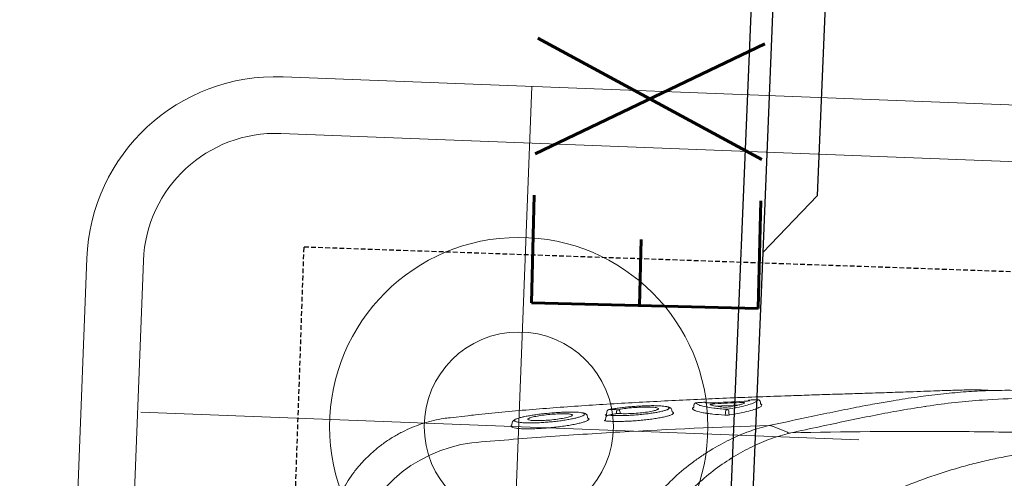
# Model space of a CAD drawing. Header units: millimetres. Extents: x 256680 to 410391, y -77299 to -22623.
# Tile 169 of 202: x 365371 to 365631, y -26248 to -26126. Entities that reach past the tile are written whole.
import ezdxf

# ---------------------------------------------------------------- set-up
doc = ezdxf.new("R2010")
doc.units = ezdxf.units.MM
doc.header["$LTSCALE"] = 2.5
doc.linetypes.add('11aa1PB-bd$0$11aa1PB-af$0$TRATTEGGIATA', pattern=[0.75, 0.5, -0.25])
for name, color, linetype, lineweight in [('CKD Equipments', 252, 'Continuous', 0), ('FURNITURES', 30, 'Continuous', 15), ('HATCH LIGHT', 250, 'Continuous', 0), ('K Equipment', 30, 'Continuous', 9), ('ROOM TEXT', 7, 'Continuous', 5)]:
    doc.layers.add(name, color=color, linetype=linetype, lineweight=lineweight)
doc.layers.add('Edges', color=7, linetype='Continuous')
doc.layers.add('FAINTEQUIP', color=253, linetype='Continuous')
doc.styles.add('MTEXT', font='romans.shx', dxfattribs={"width": 0.85})

# ---------------------------------------------------------------- blocks, each defined once
blk = doc.blocks.new('awreg')
at = {"layer": 'K Equipment'}
for p, q in [((60701.19, 14430.21, -7.42), (61051.19, 14430.24, -7.42)), ((60701.19, 14415.21, -7.42), (61051.19, 14415.24, -7.42)), ((60741.2, 14224.36, -7.42), (60741.19, 14414.36, -7.42)), ((60651.19, 14380.2, -7.42), (60651.22, 13980.2, -7.42)), ((60666.19, 14380.21, -7.42), (60666.22, 13980.21, -7.42)), ((60651.19, 14314.35, -7.42), (60841.19, 14314.37, -7.42))]:
    blk.add_line(p, q, dxfattribs=at)
for radius in [50, 25]:
    blk.add_circle((60741.19, 14314.36, -7.42), radius, dxfattribs=at)
for radius in [50, 35]:
    blk.add_arc((60701.19, 14380.21, -7.42), radius, 90.004, 180.004, dxfattribs=at)
blk = doc.blocks.new('G$C62143A14')
at = {"linetype": 'Continuous', "lineweight": 0}
for p, q in [((293.32, 389.13), (293.32, 389.13)), ((293.99, 384.45), (293.33, 389.13)), ((291.52, 372.86), (291.75, 373.03)), ((291.75, 373.03), (291.89, 372.94)), ((292.68, 372.68), (292.07, 372.73)), ((294.69, 352.82), (294.55, 352.56)), ((294.69, 352.82), (295.04, 352.87)), ((295.02, 347.96), (294.44, 348.02)), ((295.57, 347.57), (295.56, 347.78)), ((295.62, 347.42), (295.63, 347.34)), ((296.51, 347.79), (295.72, 347.85)), ((297.11, 347.26), (297.12, 347.17)), ((297.14, 330.54), (297.51, 330.6)), ((299.19, 324.84), (298.65, 324.89)), ((299.65, 313.02), (299.11, 319.03)), ((300.25, 307.25), (300.6, 307.28)), ((299.93, 306.87), (299.54, 307.1))]:
    blk.add_line(p, q, dxfattribs=at)
at = {"linetype": 'Continuous', "lineweight": 0, "flags": 128}
for points in [[(297.14, 316.41), (297.53, 316.42), (297.75, 316.42)], [(297.76, 315.55), (297.54, 315.55), (297.25, 315.55)], [(294.35, 303.89), (293.65, 301.9), (292.93, 299.88)], [(294.36, 303.9), (294.36, 303.9), (294.36, 303.9)]]:
    blk.add_lwpolyline(points, dxfattribs=at)
at = {"linetype": 'Continuous', "lineweight": 0}
for centre, radius, start, end in [((249.74, 376.79), 37.74, 9.6758, 79.5449), ((294.94, 347.26), 0.7, 12.661, 83.5815), ((296.43, 347.09), 0.7, 13.9483, 83.5267), ((296.58, 344.61), 0.647, 25.9821, 94.7257), ((296.48, 344.98), 0.693, 275.2747, 353.0745), ((298.68, 325.23), 0.348, 185.1947, 265.5072), ((299.12, 324.15), 0.697, 5.1574, 85.494), ((299.33, 321.9), 0.695, 318.7848, 5.7695), ((297.12, 316.75), 0.335, 206.4693, 272.844), ((297.27, 315.2), 0.351, 93.7086, 162.6713), ((297.78, 315.75), 0.67, 26.2861, 92.8593), ((297.71, 316.25), 0.701, 273.6779, 342.8405), ((300.37, 310.04), 0.693, 4.1684, 50.6673), ((300.28, 306.9), 0.349, 95.7954, 184.7427), ((300.53, 307.98), 0.698, 275.8053, 4.7892)]:
    blk.add_arc(centre, radius, start, end, dxfattribs=at)
for points, knots in [([(293.34, 389.13), (293.26, 389.7), (293.04, 391.17), (292.46, 393.48), (291.65, 396.06), (290.65, 398.57), (289.42, 401.09), (287.96, 403.58), (286.27, 406.01), (284.41, 408.27), (282.41, 410.34), (280.28, 412.24), (278.04, 413.94), (275.7, 415.46), (273.28, 416.78), (270.8, 417.9), (268.28, 418.84), (265.73, 419.56), (263.98, 419.98), (263.07, 420.1), (263.03, 420.11)], [0, 0, 0, 0, 0.037673, 0.095878, 0.154189, 0.212585, 0.271048, 0.33568, 0.39959, 0.46265, 0.524915, 0.586431, 0.647228, 0.707328, 0.766741, 0.825471, 0.883514, 0.940856, 0.997479, 1, 1, 1, 1]), ([(286.94, 383.13), (287.76, 376.65), (288.53, 370.15), (289.98, 357.15), (290.66, 350.64), (292.54, 331.08), (293.61, 318), (294.49, 304.89)], [0, 0, 0, 0, 0.25, 0.25, 0.5, 0.5, 1, 1, 1, 1]), ([(306.03, 246.53), (306.05, 246.74), (306.1, 247.44), (306.09, 249.1), (306.02, 251.41), (305.91, 253.61), (305.79, 255.51), (305.64, 257.64), (305.45, 260.19), (305.22, 263.27), (304.97, 266.57), (304.74, 269.7), (304.53, 272.52), (304.32, 275.47), (304.06, 279.2), (303.74, 283.72), (303.37, 289.07), (302.98, 294.49), (302.53, 300.72), (302.02, 307.68), (301.42, 315.36), (300.79, 323.06), (300.12, 330.75), (299.43, 338.41), (298.7, 346.04), (297.93, 353.61), (297.11, 361.08), (296.25, 368.42), (295.34, 375.55), (294.6, 380.92), (294.16, 383.8), (294.06, 384.46)], [0, 0, 0, 0, 0.00345, 0.046619, 0.089766, 0.112425, 0.13508, 0.158154, 0.181221, 0.209069, 0.237397, 0.25624, 0.275086, 0.294404, 0.313726, 0.346115, 0.37852, 0.411676, 0.44484, 0.491581, 0.538367, 0.585123, 0.633242, 0.681401, 0.729516, 0.779903, 0.830337, 0.880732, 0.93264, 0.98459, 1, 1, 1, 1]), ([(294.16, 352.6), (294.11, 352.65), (293.98, 352.78), (293.73, 353.31), (293.42, 354.15), (293.09, 355.26), (292.77, 356.58), (292.44, 358.09), (292.14, 359.73), (291.87, 361.47), (291.63, 363.23), (291.44, 364.97), (291.29, 366.64), (291.2, 368.2), (291.16, 369.59), (291.18, 370.78), (291.24, 371.74), (291.35, 372.47), (291.46, 372.73), (291.52, 372.86)], [0, 0, 0, 0, 0.033748, 0.0943765, 0.1550059, 0.2164046, 0.2778011, 0.3394988, 0.401186, 0.4625018, 0.5238027, 0.5842501, 0.6446877, 0.7043114, 0.7639324, 0.8229043, 0.8818778, 0.9409376, 1, 1, 1, 1]), ([(291.89, 372.94), (291.91, 372.94), (291.96, 372.91), (292.02, 372.8), (292.06, 372.73)], [0, 0, 0, 0, 0.362557, 1, 1, 1, 1]), ([(293.71, 371.53), (293.63, 371.79), (293.53, 372.04), (293.36, 372.27), (293.05, 372.57), (292.8, 372.64), (292.68, 372.68)], [0, 0, 0, 0, 0.040319, 0.556981, 0.79767, 1, 1, 1, 1]), ([(292.91, 371.44), (292.88, 371.3), (292.81, 370.96), (292.76, 370.16), (292.74, 369.11), (292.77, 367.89), (292.85, 366.53), (292.97, 365.07), (293.13, 363.56), (293.33, 362.02), (293.56, 360.51), (293.82, 359.04), (294.1, 357.68), (294.39, 356.46), (294.69, 355.42), (294.95, 354.63), (295.11, 354.31), (295.18, 354.18)], [0, 0, 0, 0, 0.051259, 0.120283, 0.188472, 0.25666, 0.324296, 0.39193, 0.459615, 0.527293, 0.595995, 0.664696, 0.734631, 0.804571, 0.875351, 0.946131, 1, 1, 1, 1]), ([(293.27, 372.08), (293.21, 372.06), (293.08, 372.03), (292.98, 371.77), (292.93, 371.56), (292.92, 371.5), (292.91, 371.44)], [0, 0, 0, 0, 0.435282, 0.87053, 0.887642, 1, 1, 1, 1]), ([(293.7, 371.55), (293.63, 371.69), (293.48, 371.99), (293.35, 372.05), (293.27, 372.08)], [0, 0, 0, 0, 0.460027, 1, 1, 1, 1]), ([(295.97, 354.29), (295.98, 354.35), (296.04, 354.57), (296.08, 355.21), (296.1, 356.17), (296.07, 357.34), (296, 358.65), (295.88, 360.07), (295.73, 361.57), (295.54, 363.11), (295.32, 364.64), (295.08, 366.13), (294.82, 367.54), (294.55, 368.81), (294.27, 369.93), (294, 370.83), (293.81, 371.37), (293.71, 371.53), (293.7, 371.55)], [0, 0, 0, 0, 0.024652, 0.093115, 0.161575, 0.22959, 0.297606, 0.365358, 0.433111, 0.501455, 0.569803, 0.639058, 0.708314, 0.778292, 0.84826, 0.918899, 0.989527, 1, 1, 1, 1]), ([(295.02, 357.12), (294.94, 357.28), (294.74, 357.66), (294.4, 358.94), (294.04, 360.69), (293.73, 362.7), (293.52, 364.71), (293.42, 366.44), (293.44, 367.69), (293.53, 368.06), (293.57, 368.21)], [0, 0, 0, 0, 0.104326, 0.2390748, 0.3747463, 0.5100267, 0.6439516, 0.7758487, 0.9059011, 1, 1, 1, 1]), ([(293.57, 368.21), (293.58, 368.28), (293.62, 368.55), (293.7, 368.56), (293.75, 368.57)], [0, 0, 0, 0, 0.273671, 1, 1, 1, 1]), ([(293.75, 368.57), (293.78, 368.56), (293.88, 368.54), (294, 368.28), (294.08, 368.1)], [0, 0, 0, 0, 0.292267, 1, 1, 1, 1]), ([(294.08, 368.1), (294.1, 368.07), (294.22, 367.87), (294.49, 366.91), (294.84, 365.29), (295.16, 363.32), (295.41, 361.3), (295.55, 359.45), (295.58, 357.95), (295.5, 357.42), (295.46, 357.16)], [0, 0, 0, 0, 0.025718, 0.168563, 0.309104, 0.450813, 0.590944, 0.727665, 0.867111, 1, 1, 1, 1]), ([(295.46, 357.16), (295.43, 357.05), (295.33, 356.78), (295.18, 356.76), (295.04, 357.07), (295.02, 357.12)], [0, 0, 0, 0, 0.3430891, 0.88625, 1, 1, 1, 1]), ([(295.04, 352.87), (295.18, 352.9), (295.45, 352.96), (295.69, 353.24), (295.84, 353.54), (295.93, 353.79), (295.96, 354.01), (295.98, 354.35)], [0, 0, 0, 0, 0.189682, 0.383118, 0.601033, 0.910563, 1, 1, 1, 1]), ([(295.18, 354.18), (295.2, 354.13), (295.31, 353.88), (295.51, 353.64), (295.73, 353.61), (295.89, 353.86), (295.95, 354.17), (295.97, 354.29)], [0, 0, 0, 0, 0.05833, 0.302284, 0.613601, 0.849253, 1, 1, 1, 1]), ([(294.55, 352.56), (294.53, 352.53), (294.46, 352.38), (294.33, 352.4), (294.2, 352.56), (294.16, 352.6)], [0, 0, 0, 0, 0.164294, 0.743142, 1, 1, 1, 1]), ([(296.72, 330.21), (296.64, 330.29), (296.48, 330.46), (296.21, 331.05), (295.92, 331.89), (295.62, 332.98), (295.33, 334.28), (295.04, 335.76), (294.78, 337.37), (294.55, 339.07), (294.35, 340.79), (294.2, 342.5), (294.09, 344.13), (294.03, 345.63), (294.02, 346.99), (294.05, 347.73), (294.07, 348.1)], [0, 0, 0, 0, 0.071618, 0.142753, 0.213878, 0.286427, 0.35898, 0.431664, 0.504338, 0.576108, 0.647879, 0.719404, 0.790924, 0.860781, 0.930635, 1, 1, 1, 1]), ([(294.07, 348.1), (294.07, 348.14), (294.08, 348.25), (294.11, 348.34), (294.16, 348.32), (294.21, 348.25), (294.23, 348.16), (294.23, 348.15)], [0, 0, 0, 0, 0.154961, 0.423114, 0.700286, 0.983621, 1, 1, 1, 1]), ([(294.44, 348.03), (294.42, 348.03), (294.36, 348.03), (294.29, 348.08), (294.24, 348.12), (294.22, 348.15), (294.22, 348.15), (294.22, 348.15)], [0, 0, 0, 0, 0.182746, 0.439819, 0.656767, 0.84565, 1, 1, 1, 1]), ([(295.56, 347.78), (295.56, 347.89), (295.56, 347.98), (295.58, 348.11), (295.59, 348.15), (295.61, 348.17), (295.62, 348.16), (295.64, 348.15), (295.65, 348.13), (295.67, 348.09), (295.68, 348.06), (295.7, 347.99), (295.71, 347.95), (295.72, 347.85)], [0, 0, 0, 0, 0.25, 0.25, 0.5, 0.5, 0.625, 0.625, 0.75, 0.75, 0.875, 0.875, 1, 1, 1, 1]), ([(295.63, 347.34), (295.62, 347.01), (295.59, 346.34), (295.6, 345.13), (295.65, 343.78), (295.75, 342.35), (295.88, 340.86), (296.05, 339.36), (296.26, 337.87), (296.48, 336.46), (296.73, 335.15), (296.99, 333.98), (297.26, 332.99), (297.49, 332.28), (297.62, 332.01), (297.67, 331.9)], [0, 0, 0, 0, 0.077175, 0.156582, 0.233739, 0.313124, 0.390191, 0.469435, 0.547696, 0.628206, 0.706882, 0.787758, 0.867927, 0.950446, 1, 1, 1, 1]), ([(296.18, 344.87), (296.1, 345.24), (296.02, 345.6), (295.94, 345.96), (295.84, 346.42), (295.73, 346.88), (295.63, 347.34)], [0, 0, 0, 0, 0.002000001, 0.002000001, 0.002000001, 0.004555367, 0.004555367, 0.004555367, 0.004555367]), ([(298.45, 331.95), (298.46, 331.99), (298.52, 332.19), (298.57, 332.76), (298.62, 333.69), (298.62, 334.81), (298.58, 336.08), (298.5, 337.45), (298.38, 338.92), (298.23, 340.41), (298.05, 341.92), (297.84, 343.39), (297.62, 344.77), (297.38, 346.07), (297.21, 346.8), (297.12, 347.17)], [0, 0, 0, 0, 0.020975, 0.103092, 0.183625, 0.266595, 0.345335, 0.426326, 0.505338, 0.586596, 0.666706, 0.749125, 0.829586, 0.912317, 1, 1, 1, 1]), ([(297.12, 347.17), (297.13, 346.81), (297.13, 346.45), (297.14, 346.09), (297.15, 345.69), (297.16, 345.29), (297.16, 344.9)], [0, 0, 0, 0, 0.002000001, 0.002000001, 0.002000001, 0.004185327, 0.004185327, 0.004185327, 0.004185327]), ([(296.09, 345.25), (296.17, 345.25), (296.31, 345.25), (296.46, 345.26), (296.53, 345.26)], [0, 0, 0, 0, 0.492258, 1, 1, 1, 1]), ([(297.58, 334.47), (297.49, 334.68), (297.28, 335.14), (296.94, 336.58), (296.61, 338.45), (296.35, 340.55), (296.19, 342.58), (296.15, 344.02), (296.17, 344.68), (296.18, 344.87)], [0, 0, 0, 0, 0.13658, 0.298557, 0.459137, 0.618553, 0.777567, 0.932744, 1, 1, 1, 1]), ([(296.54, 344.29), (296.47, 344.29), (296.39, 344.29), (296.32, 344.28), (296.25, 344.28), (296.18, 344.28), (296.16, 344.28)], [0.0009424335, 0.0009424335, 0.0009424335, 0.0009424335, 0.0012598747, 0.0012598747, 0.0012598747, 0.0015659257, 0.0015659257, 0.0015659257, 0.0015659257]), ([(297.16, 344.9), (297.28, 344.39), (297.51, 343.38), (297.82, 341.35), (298.05, 339.26), (298.19, 337.27), (298.2, 335.69), (298.16, 334.78), (298.09, 334.62), (298.08, 334.61)], [0, 0, 0, 0, 0.171047, 0.337716, 0.501919, 0.665785, 0.826587, 0.987812, 1, 1, 1, 1]), ([(261.89, 340.42), (262.18, 340.34), (262.47, 340.26), (263.05, 340.09), (263.34, 340), (264.19, 339.71), (264.75, 339.51), (266.4, 338.85), (267.46, 338.35), (269.53, 337.27), (270.53, 336.68), (272.48, 335.43), (273.41, 334.77), (276.1, 332.73), (277.76, 331.28), (280.86, 328.24), (282.3, 326.66), (283.99, 324.62), (284.32, 324.21), (284.96, 323.38), (285.28, 322.97), (286.2, 321.73), (286.79, 320.9), (288.47, 318.4), (289.48, 316.71), (291.29, 313.34), (292.1, 311.64), (293.13, 309.09), (293.45, 308.23), (294.02, 306.53), (294.28, 305.68), (294.5, 304.84)], [0, 0, 0, 0, 0.015625, 0.015625, 0.03125, 0.03125, 0.0625, 0.0625, 0.125, 0.125, 0.1875, 0.1875, 0.25, 0.25, 0.375, 0.375, 0.5, 0.5, 0.53125, 0.53125, 0.5625, 0.5625, 0.625, 0.625, 0.75, 0.75, 0.875, 0.875, 0.9375, 0.9375, 1, 1, 1, 1]), ([(292.69, 299.36), (292.26, 300.96), (291.71, 302.57), (290.72, 305), (290.36, 305.81), (289.6, 307.43), (289.2, 308.23), (287.91, 310.65), (286.95, 312.24), (284.85, 315.42), (283.7, 316.99), (281.18, 320.09), (279.83, 321.59), (276.94, 324.47), (275.4, 325.86), (272.9, 327.8), (272.03, 328.43), (270.67, 329.33), (270.21, 329.62), (269.28, 330.18), (268.8, 330.46), (267.36, 331.24), (266.37, 331.72), (264.32, 332.57), (263.27, 332.94), (262.17, 333.24)], [0, 0, 0, 0, 0.125, 0.125, 0.1875, 0.1875, 0.25, 0.25, 0.375, 0.375, 0.5, 0.5, 0.625, 0.625, 0.75, 0.75, 0.8125, 0.8125, 0.84375, 0.84375, 0.875, 0.875, 0.9375, 0.9375, 1, 1, 1, 1]), ([(298.08, 334.61), (298.03, 334.43), (297.92, 334.05), (297.73, 334.1), (297.6, 334.43), (297.58, 334.47)], [0, 0, 0, 0, 0.442836, 0.93482, 1, 1, 1, 1]), ([(297.51, 330.6), (297.64, 330.62), (297.9, 330.67), (298.14, 330.93), (298.31, 331.23), (298.4, 331.47), (298.43, 331.67), (298.44, 331.91)], [0, 0, 0, 0, 0.17949, 0.37827, 0.600214, 0.910843, 1, 1, 1, 1]), ([(297.67, 331.9), (297.7, 331.83), (297.81, 331.57), (297.99, 331.36), (298.2, 331.32), (298.35, 331.52), (298.42, 331.83), (298.45, 331.95)], [0, 0, 0, 0, 0.090668, 0.336678, 0.578374, 0.827655, 1, 1, 1, 1]), ([(297.02, 330.3), (296.99, 330.26), (296.91, 330.11), (296.8, 330.17), (296.72, 330.21)], [0, 0, 0, 0, 0.2883186, 1, 1, 1, 1]), ([(297.14, 330.54), (297.14, 330.52), (297.1, 330.38), (297.05, 330.33), (297.02, 330.3)], [0, 0, 0, 0, 0.259715, 1, 1, 1, 1]), ([(296.82, 316.6), (296.85, 317.77), (296.91, 318.83), (297.01, 320.26), (297.05, 320.72), (297.12, 321.35), (297.14, 321.56), (297.19, 321.95), (297.21, 322.14), (297.34, 323.04), (297.46, 323.63), (297.62, 324.2), (297.65, 324.31), (297.72, 324.5), (297.76, 324.59), (297.87, 324.83), (297.94, 324.95), (298.02, 325.04)], [0, 0, 0, 0, 0.25, 0.25, 0.375, 0.375, 0.4375, 0.4375, 0.5, 0.5, 0.75, 0.75, 0.8125, 0.8125, 0.875, 0.875, 1, 1, 1, 1]), ([(298.34, 325.2), (298.34, 325.19), (298.36, 325.18), (298.39, 325.12), (298.41, 325.05), (298.41, 325.05), (298.41, 325.05), (298.41, 325.05), (298.41, 325.05), (298.41, 325.03), (298.41, 325.02), (298.42, 325.01)], [0, 0, 0, 0, 0.360471, 0.996119, 1, 1, 1, 1, 1, 1, 1.104216, 1.104216, 1.104216, 1.104216]), ([(299.21, 323.4), (299.17, 323.3), (299.01, 322.93), (298.78, 321.67), (298.58, 319.9), (298.44, 317.97), (298.4, 316.69), (298.38, 316.05)], [0, 0, 0, 0, 0.101558, 0.36428, 0.634712, 0.816091, 1, 1, 1, 1]), ([(299.81, 324.21), (299.68, 324.19), (299.47, 324.14), (299.28, 323.61), (299.21, 323.4)], [0, 0, 0, 0, 0.608975, 1, 1, 1, 1]), ([(300.02, 321.97), (299.98, 322.44), (299.94, 322.9), (299.89, 323.37), (299.87, 323.65), (299.84, 323.93), (299.81, 324.21)], [0, 0, 0, 0, 0.002, 0.002, 0.002, 0.003216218, 0.003216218, 0.003216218, 0.003216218]), ([(298.95, 317.07), (298.97, 317.47), (299, 317.84), (299.05, 318.52), (299.09, 318.84), (299.2, 319.71), (299.29, 320.17), (299.39, 320.51)], [0, 0, 0, 0, 0.25, 0.25, 0.5, 0.5, 1, 1, 1, 1]), ([(299.39, 320.51), (299.41, 320.58), (299.44, 320.6), (299.48, 320.55), (299.5, 320.52), (299.53, 320.44), (299.55, 320.39), (299.58, 320.27), (299.59, 320.2), (299.63, 320.04), (299.64, 319.95), (299.67, 319.75), (299.69, 319.65), (299.71, 319.44), (299.72, 319.33), (299.73, 319.22)], [0, 0, 0, 0, 0.25, 0.25, 0.375, 0.375, 0.5, 0.5, 0.625, 0.625, 0.75, 0.75, 0.875, 0.875, 1, 1, 1, 1]), ([(299.9, 320.47), (299.88, 320.64), (299.87, 320.8), (299.86, 321.04), (299.86, 321.11), (299.85, 321.25), (299.85, 321.32), (299.85, 321.45), (299.85, 321.51), (299.86, 321.61), (299.86, 321.66), (299.88, 321.78), (299.89, 321.83), (299.91, 321.85)], [0, 0, 0, 0, 0.25, 0.25, 0.375, 0.375, 0.5, 0.5, 0.625, 0.625, 0.75, 0.75, 1, 1, 1, 1]), ([(296.94, 315.3), (296.92, 315.4), (296.9, 315.5), (296.87, 315.71), (296.86, 315.83), (296.84, 316.06), (296.83, 316.18), (296.82, 316.4), (296.82, 316.5), (296.82, 316.6)], [0, 0, 0, 0, 0.25, 0.25, 0.5, 0.5, 0.75, 0.75, 1, 1, 1, 1]), ([(299.54, 307.1), (299.53, 307.1), (299.38, 307.19), (299.02, 307.89), (298.46, 309.27), (297.9, 311.14), (297.39, 313.18), (297.09, 314.59), (296.94, 315.3)], [0, 0, 0, 0, 0.014248, 0.225084, 0.445739, 0.672661, 0.835112, 1, 1, 1, 1]), ([(298.38, 316.05), (298.57, 315.15), (298.96, 313.34), (299.55, 311.21), (300.06, 309.65), (300.35, 309.1), (300.47, 308.88)], [0, 0, 0, 0, 0.266556, 0.54057, 0.811878, 1, 1, 1, 1]), ([(299.12, 315.04), (299.11, 315.1), (299.1, 315.18), (299.07, 315.33), (299.05, 315.42), (299.02, 315.68), (298.99, 315.87), (298.97, 316.15), (298.96, 316.24), (298.95, 316.43), (298.95, 316.52), (298.94, 316.69), (298.94, 316.78), (298.94, 316.93), (298.94, 317.01), (298.95, 317.07)], [0, 0, 0, 0, 0.125, 0.125, 0.25, 0.25, 0.5, 0.5, 0.625, 0.625, 0.75, 0.75, 0.875, 0.875, 1, 1, 1, 1]), ([(300.19, 311.52), (300.11, 311.7), (300.02, 311.9), (299.85, 312.38), (299.76, 312.65), (299.49, 313.53), (299.31, 314.23), (299.12, 315.04)], [0, 0, 0, 0, 0.25, 0.25, 0.5, 0.5, 1, 1, 1, 1]), ([(300.3, 312.85), (300.31, 312.74), (300.32, 312.63), (300.33, 312.42), (300.33, 312.31), (300.34, 312.12), (300.34, 312.03), (300.34, 311.86), (300.33, 311.78), (300.32, 311.59), (300.3, 311.51), (300.26, 311.46), (300.25, 311.46), (300.22, 311.47), (300.21, 311.49), (300.19, 311.52)], [0, 0, 0, 0, 0.125, 0.125, 0.25, 0.25, 0.375, 0.375, 0.5, 0.5, 0.75, 0.75, 0.875, 0.875, 1, 1, 1, 1]), ([(300.92, 310.22), (300.9, 310.24), (300.88, 310.3), (300.84, 310.42), (300.83, 310.47), (300.81, 310.57), (300.8, 310.63), (300.76, 310.82), (300.74, 310.97), (300.7, 311.28), (300.68, 311.45), (300.67, 311.62)], [0, 0, 0, 0, 0.25, 0.25, 0.375, 0.375, 0.5, 0.5, 0.75, 0.75, 1, 1, 1, 1]), ([(301.23, 308.04), (301.19, 308.5), (301.15, 308.97), (301.11, 309.43), (301.1, 309.65), (301.08, 309.87), (301.06, 310.1)], [0, 0, 0, 0, 0.002, 0.002, 0.002, 0.002950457, 0.002950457, 0.002950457, 0.002950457]), ([(300.47, 308.88), (300.53, 308.75), (300.7, 308.38), (300.95, 308.11), (301.14, 308.06), (301.23, 308.04)], [0, 0, 0, 0, 0.205685, 0.600472, 1, 1, 1, 1]), ([(294.5, 304.84), (294.51, 304.77), (294.52, 304.69), (294.53, 304.52), (294.53, 304.43), (294.51, 304.27), (294.49, 304.19), (294.43, 304.04), (294.4, 303.97), (294.36, 303.9)], [0, 0, 0, 0, 0.25, 0.25, 0.5, 0.5, 0.75, 0.75, 1, 1, 1, 1]), ([(294.5, 304.84), (294.5, 304.84), (294.5, 304.85), (294.49, 304.86), (294.49, 304.87), (294.49, 304.88), (294.49, 304.89)], [0, 0, 0, 0, 0.000033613, 0.000033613, 0.000033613, 0.0000984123, 0.0000984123, 0.0000984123, 0.0000984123]), ([(294.49, 304.89), (295.09, 302.54), (296.29, 297.84), (297.97, 291.2), (299.52, 284.89), (300.69, 279.97), (301.27, 277.25), (301.44, 276.45)], [0, 0, 0, 0, 0.225239, 0.450475, 0.677754, 0.905051, 1, 1, 1, 1]), ([(299.98, 307.08), (299.98, 307.07), (299.98, 307.05), (299.98, 307.04), (299.98, 307), (299.97, 306.9), (299.95, 306.88), (299.93, 306.87)], [-0.134772, -0.134772, -0.134772, -0.134772, 0, 0, 0, 0.374519, 1, 1, 1, 1]), ([(292.81, 298.92), (293.68, 285.01), (294.34, 271.07), (295.02, 250.13), (295.19, 243.14), (295.43, 229.15), (295.5, 222.15), (295.54, 201.17), (295.36, 187.21), (294.56, 159.32), (293.96, 145.4), (293.13, 131.5)], [0, 0, 0, 0, 0.25, 0.25, 0.375, 0.375, 0.5, 0.5, 0.75, 0.75, 1, 1, 1, 1]), ([(301.12, 263.85), (300.65, 266.26), (299.77, 270.69), (298.2, 277.53), (296.56, 284.26), (294.77, 291.32), (293.46, 296.39), (292.81, 298.92)], [0, 0, 0, 0, 0.229395, 0.422012, 0.614832, 0.807537, 1, 1, 1, 1]), ([(265.16, 295.03), (266.9, 292.42), (268.56, 289.8), (271.72, 284.5), (273.22, 281.83), (276.08, 276.42), (277.43, 273.7), (279.98, 268.18), (281.17, 265.39), (283.41, 259.74), (284.44, 256.91), (285.85, 252.62), (286.3, 251.18), (287.14, 248.29), (287.54, 246.84), (288.29, 243.91), (288.64, 242.44), (289.27, 239.47), (289.55, 237.97), (290.02, 234.96), (290.22, 233.44), (290.43, 231.13), (290.49, 230.35), (290.55, 229.19), (290.56, 228.8), (290.59, 228.01), (290.6, 227.62), (290.62, 225.65), (290.56, 224.09), (290.35, 221.02), (290.18, 219.49), (289.77, 216.47), (289.52, 214.97), (288.95, 211.99), (288.63, 210.51), (287.95, 207.58), (287.58, 206.12), (286.8, 203.23), (286.38, 201.79), (285.07, 197.5), (284.11, 194.66), (280.98, 186.21), (278.56, 180.65), (274.42, 172.38), (272.96, 169.66), (269.9, 164.27), (268.3, 161.61), (266.62, 158.98)], [0, 0, 0, 0, 0.0625, 0.0625, 0.125, 0.125, 0.1875, 0.1875, 0.25, 0.25, 0.3125, 0.3125, 0.34375, 0.34375, 0.375, 0.375, 0.40625, 0.40625, 0.4375, 0.4375, 0.46875, 0.46875, 0.484375, 0.484375, 0.492188, 0.492188, 0.5, 0.5, 0.53125, 0.53125, 0.5625, 0.5625, 0.59375, 0.59375, 0.625, 0.625, 0.65625, 0.65625, 0.6875, 0.6875, 0.75, 0.75, 0.875, 0.875, 0.9375, 0.9375, 1, 1, 1, 1]), ([(301.44, 276.45), (301.75, 275.05), (302.55, 271.44), (303.6, 265.92), (304.62, 259.79), (305.4, 253.83), (305.96, 247.99), (306.24, 243.12), (306.35, 239.27), (306.37, 236.26), (306.35, 232.9), (306.3, 229.24), (306.24, 225.22), (306.18, 221.07), (306.13, 216.7), (306.09, 212.1), (306.06, 207.11), (306.04, 201.95), (306.04, 196.95), (306.05, 192.75), (306.06, 189.23), (306.06, 186.3), (306.05, 183.54), (306.03, 180.52), (305.98, 177.38), (305.88, 174.2), (305.73, 171.32), (305.46, 167.82), (304.99, 163.66), (304.2, 158.49), (303.16, 153), (302.17, 148.58), (301.46, 146.05), (301.24, 145.3)], [0, 0, 0, 0, 0.033599, 0.086704, 0.14001, 0.193319, 0.246393, 0.299468, 0.326258, 0.353125, 0.379834, 0.406408, 0.428618, 0.451478, 0.47167, 0.492329, 0.516002, 0.540379, 0.564065, 0.588402, 0.605742, 0.623087, 0.640895, 0.658706, 0.685242, 0.711788, 0.738802, 0.765824, 0.81871, 0.871587, 0.924587, 0.977588, 1, 1, 1, 1]), ([(304.34, 232.77), (304.34, 233.59), (304.32, 235.34), (304.17, 240.5), (303.67, 247.37), (302.53, 255.86), (301.72, 260.92), (301.15, 263.69), (301.12, 263.85)], [0, 0, 0, 0, 0.076639, 0.163762, 0.518013, 0.751525, 0.985081, 1, 1, 1, 1])]:
    blk.add_open_spline(points, degree=3, knots=knots, dxfattribs=at)
for points in [[(298.02, 325.04), (298.12, 325.16), (298.22, 325.21), (298.34, 325.2)], [(300.67, 311.62), (300.42, 314.57), (300.17, 317.52), (299.9, 320.47)], [(299.91, 321.85), (299.94, 321.91), (299.98, 321.95), (300.02, 321.97)], [(299.73, 319.22), (299.93, 317.1), (300.12, 314.97), (300.3, 312.85)], [(301.06, 310.1), (301.01, 310.12), (300.97, 310.16), (300.92, 310.22)], [(294.35, 303.89), (294.36, 303.89), (294.36, 303.89), (294.36, 303.9)], [(292.69, 299.36), (292.71, 299.54), (292.8, 299.72), (292.93, 299.88)], [(292.81, 298.92), (292.77, 299.07), (292.73, 299.22), (292.69, 299.36)]]:
    blk.add_open_spline(points, degree=3, dxfattribs=at)
at = {"layer": 'FAINTEQUIP', "color": 4, "linetype": '11aa1PB-bd$0$11aa1PB-af$0$TRATTEGGIATA'}
blk.add_lwpolyline([(337, 429.45), (338.5, 25.45), (1.5, 24.2), (0, 428.19), (337, 429.45)], dxfattribs=at)
blk = doc.blocks.new('boilerplan')
at = {"layer": 'Edges'}
for p, q in [((693.38, 60.72), (300.46, 60.72)), ((399.3, 54.95), (300.27, 54.95)), ((399.3, 54.95), (414.88, 41.12)), ((591.16, 54.95), (399.3, 54.95)), ((414.88, 41.12), (575.59, 41.12))]:
    blk.add_line(p, q, dxfattribs=at)
blk = doc.blocks.new('G$C6845078B')
blk.add_blockref('boilerplan', (-210.19, -41.12))

msp = doc.modelspace()

# ---------------------------------------------------------------- hatches: boundary and pattern name
at = {"layer": 'HATCH LIGHT', "true_color": 0x636466}
h = msp.add_hatch(dxfattribs=at)
h.set_pattern_fill('ANSI32', color=251, scale=6)
h.set_pattern_definition([(45, (300231.21, -46725.026), (-40.411153, 40.411153), []), (45, (300258.15, -46725.026), (-40.411153, 40.411153), [])])
h.paths.add_polyline_path([(377374.05, -32589.97), (377180.11, -32638.82), (377361.65, -33359.69), (364809, -33359.58, -0.000263), (364794.47, -33559.58), (377618.26, -33559.7)])
h.paths.add_polyline_path([(365222.94, -25157.06), (365022.86, -25157.06, -0.011972), (364541.64, -34256.03), (364742.23, -34256.03, 0.01196)])
h.paths.add_polyline_path([(365206.57, -25697.6), (374885.51, -26046.56, 0.003501), (375379.58, -26800.64), (375547.21, -26691.53), (374997.1, -25850.46), (365212.8, -25497.7, -0.000262)])
h = msp.add_hatch(dxfattribs=at)
h.set_pattern_fill('ANSI37', color=251, scale=8)
h.set_pattern_definition([(45, (300231.21, -46725.026), (-17.960512, 17.960512), []), (135, (300231.21, -46725.026), (-17.960512, -17.960512), [])])
edge = h.paths.add_edge_path()
edge.add_line((368000.11, -25798.32), (365206.57, -25697.6))
edge.add_arc((174809.21, -19659.44), 190493.08, 356.5735369, 358.1835586, ccw=False)
edge.add_line((364961.75, -31044.72), (367810.97, -31044.74))
edge.add_line((367810.97, -31044.74), (367937.47, -27535.69))
edge.add_line((367937.47, -27535.69), (367837.54, -27532.09))
edge.add_line((367837.54, -27532.09), (367808.28, -28343.52))
edge.add_line((367808.28, -28343.52), (367808.29, -28343.52))
edge.add_line((367808.29, -28343.52), (367743.44, -30142.35))
edge.add_line((367743.44, -30142.35), (367714.51, -30944.74))
edge.add_line((367714.51, -30944.74), (365082.8, -30944.72))
edge.add_line((365082.8, -30944.72), (365208.82, -27449.28))
edge.add_line((365208.82, -27449.28), (366208.17, -27485.31))
edge.add_line((366208.17, -27485.31), (366249.57, -27486.81))
edge.add_line((366249.57, -27486.81), (366253.17, -27386.87))
edge.add_line((366253.17, -27386.87), (365212.43, -27349.35))
edge.add_line((365212.43, -27349.35), (365268.33, -25799.9))
edge.add_line((365268.33, -25799.9), (366767.36, -25853.94))
edge.add_line((366767.36, -25853.94), (366756.55, -26153.75))
edge.add_line((366756.55, -26153.75), (366733.15, -26801.7))
edge.add_line((366733.15, -26801.7), (366730.5, -26874.86))
edge.add_line((366730.5, -26874.86), (366830.44, -26878.47))
edge.add_line((366830.44, -26878.47), (366867.24, -25857.54))
edge.add_line((366867.24, -25857.54), (367896.57, -25894.65))
edge.add_line((367896.57, -25894.65), (367869.96, -26632.68))
edge.add_line((367869.96, -26632.68), (367969.9, -26636.28))
edge.add_line((367969.9, -26636.28), (368000.11, -25798.32))

# ---------------------------------------------------------------- block references
at = {"layer": 'CKD Equipments', "ltscale": 10, "rotation": 87.62417962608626}
msp.add_blockref('G$C6845078B', (365573.14, -26377.51, 7.42), dxfattribs=at)
at = {"layer": 'CKD Equipments', "ltscale": 0.25, "rotation": 87.79023278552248}
msp.add_blockref('G$C62143A14', (365862.04, -26539.83), dxfattribs=at)
at = {"layer": 'FURNITURES', "xscale": -1, "rotation": 87.79023278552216}
msp.add_blockref('awreg', (382148.45, 33910.03, 7.42), dxfattribs=at)

# ---------------------------------------------------------------- texts
at = {"layer": 'ROOM TEXT', "insert": (365571.18, -25993.93), "char_height": 60, "width": 170.9174, "attachment_point": 9, "rotation": 88.5718, "style": 'MTEXT'}
msp.add_mtext('\\pxqc;EXT-02', dxfattribs=at)

doc.saveas('drawing.dxf')
